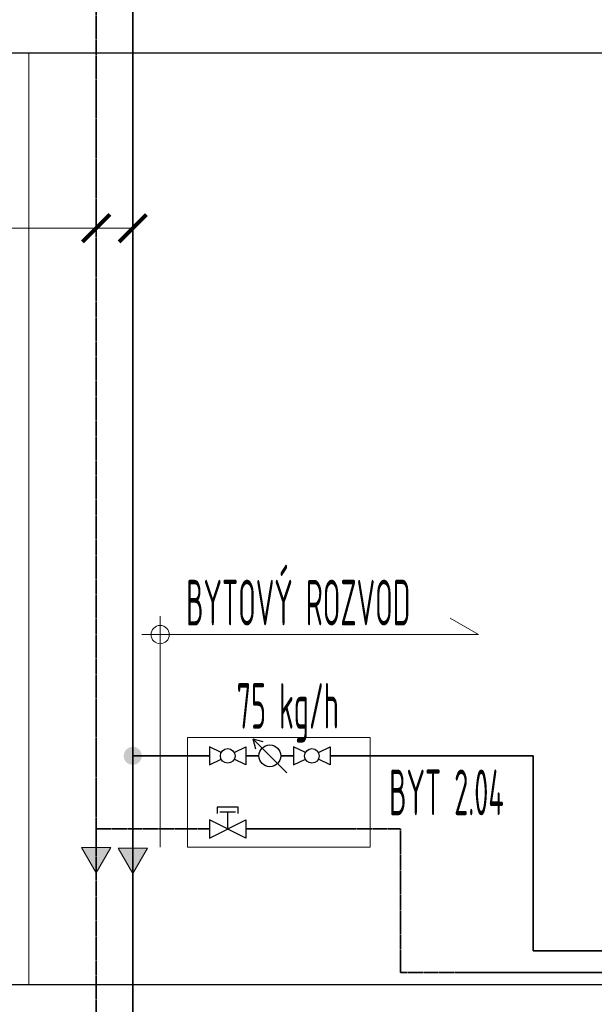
# Model space of a CAD drawing. Header units: millimetres. Extents: x -727 to 69715, y -15705 to 98123.
# Tile 121 of 256: x 33172 to 34744, y -13009 to -10314. Entities that reach past the tile are written whole.
import ezdxf
from ezdxf.enums import TextEntityAlignment as Align

# ---------------------------------------------------------------- set-up
doc = ezdxf.new("R2010")
doc.units = ezdxf.units.MM
doc.linetypes.add('phl_thick', pattern=[0])
doc.linetypes.add('VERDECKT', pattern=[9.525, 6.35, -3.175])
for name, color, linetype, lineweight in [('JS_VYT_POPIS - OBECNĚ', 7, 'Continuous', 5), ('UT_KOTY - DIMENZE', 7, 'Continuous', 5), ('UT_POTRUBI - PŘÍVOD', 1, 'Continuous', 35), ('UT_SCHÉMA_PŘÍVOD', 10, 'Continuous', 35), ('UT_SCHÉMA_SYMBOLY', 7, 'Continuous', 25), ('UT_SCHÉMA_ZPÁTEČKA', 172, 'VERDECKT', 35), ('UT_ZAŘÍZENÍ - ZDROJ', 3, 'Continuous', 35), ('VZT_50 POPIS - OBECNE', 7, 'Continuous', 5)]:
    doc.layers.add(name, color=color, linetype=linetype, lineweight=lineweight)
doc.styles.add('VZT_POPIS', font='isocp.shx', dxfattribs={"width": 0.6, "height": 125})

# ---------------------------------------------------------------- blocks, each defined once
blk = doc.blocks.new('_ArchTick')
at = {"color": 0, "linetype": 'ByBlock', "const_width": 0.15}
blk.add_lwpolyline([(-0.5, -0.5), (0.5, 0.5)], dxfattribs=at)

msp = doc.modelspace()

# ---------------------------------------------------------------- hatches: boundary and pattern name
at = {"layer": 'UT_SCHÉMA_PŘÍVOD'}
msp.add_hatch(color=256, dxfattribs=at).paths.add_polyline_path([(33505.6, -12329.2, -1), (33456.3, -12329.2, -1)])
at = {"layer": 'VZT_50 POPIS - OBECNE', "linetype": 'phl_thick'}
h = msp.add_hatch(color=256, dxfattribs=at)
h.dxf.hatch_style = 1
h.paths.add_polyline_path([(33341, -12579.8), (33381, -12649.1), (33421, -12579.8)])
h = msp.add_hatch(color=256, dxfattribs=at)
h.dxf.hatch_style = 1
h.paths.add_polyline_path([(33441, -12581.5), (33481, -12650.8), (33521, -12581.5)])

# ---------------------------------------------------------------- linework, layer by layer
for p, q in [((-727.4, -10404.7), (68024.3, -10404.7)), ((-727.4, -12954.7), (68024.3, -12954.7))]:
    msp.add_line(p, q)
at = {"layer": 'UT_KOTY - DIMENZE'}
for points in [[(32446.8, -10884.7), (33188.4, -10884.7)], [(33381, -10884.7), (33188.4, -10884.7)], [(33481, -10884.7), (33188.4, -10884.7)]]:
    msp.add_lwpolyline(points, dxfattribs=at)
at = {"layer": 'UT_POTRUBI - PŘÍVOD'}
for p, q in [((34021.2, -12329.2), (34577, -12329.2)), ((34577, -12329.2), (34577, -12862.8)), ((34577, -12862.8), (40376.8, -12862.8))]:
    msp.add_line(p, q, dxfattribs=at)
at = {"layer": 'UT_SCHÉMA_PŘÍVOD'}
for p, q in [((33481, -9875.7), (33481, -15113)), ((33631, -12329.2), (33481, -12329.2)), ((33631, -12329.2), (33690.8, -12329.2)), ((33790.8, -12329.2), (33826, -12329.2)), ((33921.2, -12329.2), (33886, -12329.2))]:
    msp.add_line(p, q, dxfattribs=at)
at = {"layer": 'UT_SCHÉMA_SYMBOLY'}
for p, q in [((33902.2, -12375.5), (33809.7, -12283)), ((33809.7, -12283), (33836.5, -12290.1)), ((33902.2, -12375.5), (33809.7, -12283)), ((33809.7, -12283), (33816.9, -12309.7)), ((33722.9, -12320.3), (33690.8, -12304.2)), ((33690.8, -12304.2), (33690.8, -12354.2)), ((33758.6, -12320.3), (33790.8, -12304.2)), ((33790.8, -12304.2), (33790.8, -12354.2)), ((33953.3, -12320.3), (33921.2, -12304.2)), ((33921.2, -12304.2), (33921.2, -12354.2)), ((33989.1, -12320.3), (34021.2, -12304.2)), ((34021.2, -12304.2), (34021.2, -12354.2)), ((33690.8, -12354.2), (33722.9, -12338.2)), ((33790.8, -12354.2), (33758.6, -12338.2)), ((33921.2, -12354.2), (33953.3, -12338.2)), ((34021.2, -12354.2), (33989.1, -12338.2)), ((33769.3, -12470.1), (33712.2, -12470.1)), ((33712.2, -12470.1), (33712.2, -12487)), ((33769.3, -12487), (33769.3, -12470.1)), ((33790.8, -12554.2), (33690.8, -12504.2)), ((33690.8, -12554.2), (33790.8, -12504.2)), ((33690.8, -12504.2), (33690.8, -12554.2)), ((33761.7, -12483.2), (33719.7, -12483.2)), ((33740.7, -12483.2), (33740.7, -12529.2)), ((33790.8, -12504.2), (33790.8, -12554.2))]:
    msp.add_line(p, q, dxfattribs=at)
for centre, radius in [((33740.8, -12329.2), 20), ((33856, -12329.2), 30), ((33971.2, -12329.2), 20)]:
    msp.add_circle(centre, radius, dxfattribs=at)
at = {"layer": 'UT_SCHÉMA_ZPÁTEČKA', "ltscale": 0.3}
for p, q in [((33381, -9788.6), (33381, -14963)), ((33631, -12529.2), (33381, -12529.2)), ((33631, -12529.2), (33690.8, -12529.2)), ((33790.8, -12529.2), (34213.2, -12529.2)), ((34213.2, -12529.2), (34213.2, -12922.7)), ((34213.2, -12922.7), (40309.8, -12922.7))]:
    msp.add_line(p, q, dxfattribs=at)
at = {"layer": 'UT_ZAŘÍZENÍ - ZDROJ', "linetype": 'Continuous', "lineweight": 5}
for p, q in [((33631, -12579.2), (33631, -12279.2)), ((33631, -12279.2), (34131, -12279.2)), ((34131, -12279.2), (34131, -12579.2)), ((34131, -12579.2), (33631, -12579.2))]:
    msp.add_line(p, q, dxfattribs=at)
at = {"layer": 'VZT_50 POPIS - OBECNE', "linetype": 'phl_thick'}
for p, q in [((33196.7, -10404.7), (33196.7, -12954.7)), ((33556, -11947.2), (33556, -12579.2)), ((34427.2, -11997.2), (34349.3, -11952.2)), ((33506, -11997.2), (34427.2, -11997.2)), ((33341, -12579.8), (33381, -12649.1)), ((33421, -12579.8), (33341, -12579.8)), ((33381, -12649.1), (33421, -12579.8)), ((33441, -12581.5), (33481, -12650.8)), ((33521, -12581.5), (33441, -12581.5)), ((33481, -12650.8), (33521, -12581.5))]:
    msp.add_line(p, q, dxfattribs=at)
msp.add_circle((33556, -11997.2), 25, dxfattribs=at)

# ---------------------------------------------------------------- block references
at = {"layer": 'UT_KOTY - DIMENZE', "xscale": 75, "yscale": 75, "zscale": 75}
for p in [(33381, -10884.7), (33481, -10884.7)]:
    msp.add_blockref('_ArchTick', p, dxfattribs=at)

# ---------------------------------------------------------------- texts
at = {"layer": 'JS_VYT_POPIS - OBECNĚ', "style": 'VZT_POPIS', "width": 0.5}
msp.add_text('BYTOVÝ ROZVOD', height=125, dxfattribs=at).set_placement((34240.8, -12009.7), align=Align.BOTTOM_RIGHT)
msp.add_text('75 kg/h', height=125, dxfattribs=at).set_placement((33905.1, -12292.5), align=Align.BOTTOM_CENTER)
msp.add_text('BYT 2.04', height=125, dxfattribs=at).set_placement((34496.1, -12429.2), align=Align.MIDDLE_RIGHT)

doc.saveas('drawing.dxf')
